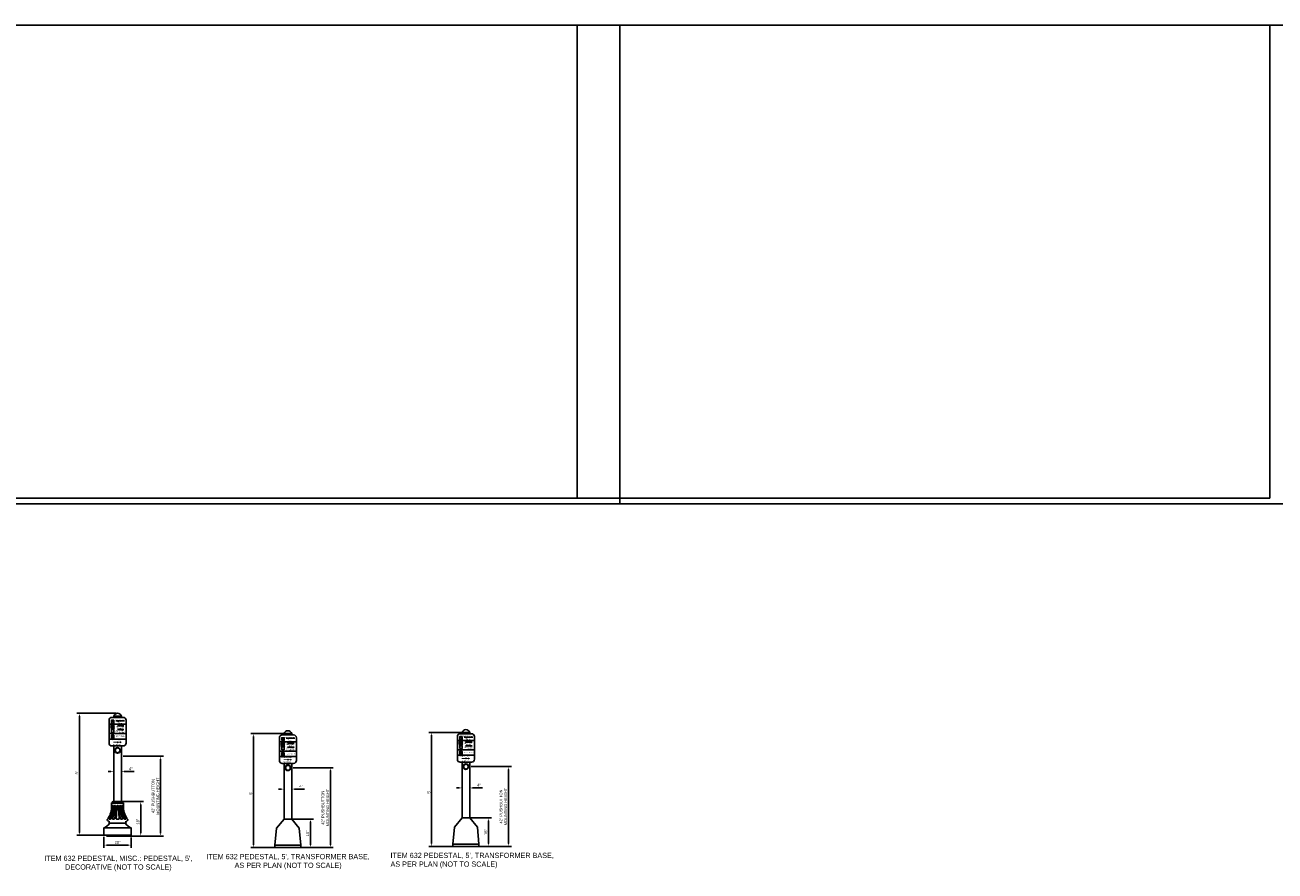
# Model space of a CAD drawing. Header units: feet. Extents: x 0 to 192, y -15 to 66.
# Tile 2 of 2: x 73 to 128, y -13 to 24. Entities that reach past the tile are written whole.
import ezdxf
from ezdxf.enums import TextEntityAlignment as Align

# ---------------------------------------------------------------- set-up
doc = ezdxf.new("R2010")
doc.units = ezdxf.units.FT
doc.header["$MEASUREMENT"] = 0
doc.layers.add('SC-Scratch9', color=7, linetype='Continuous', plot=False)
doc.layers.add('SC_Scratch8', color=7, linetype='Continuous', plot=False)
for name, color, linetype in [('SH_Data', 7, 'Continuous'), ('SHEET', 7, 'Continuous'), ('text', 9, 'Continuous')]:
    doc.layers.add(name, color=color, linetype=linetype)
doc.styles.add('OL100', font='ARIAL_0.TTF', dxfattribs={"height": 0.1})
doc.styles.get("Standard").update_dxf_attribs({"font": 'ARIAL_0.TTF'})
doc.styles.add('Style-ISO_FONTLEFT', font='ISO_FONTLEFT.shx')
doc.dimstyles.new('COEC', dxfattribs={"dimscale": 13.9, "dimtxt": 0.18, "dimasz": 0.18, "dimexe": 0.18, "dimexo": 0.0625, "dimgap": 0.09, "dimtad": 1, "dimzin": 0, "dimdsep": 46, "dimtxsty": 'Standard', "dimcen": 0.09, "dimclrd": 256, "dimclre": 256, "dimclrt": 256, "dimaunit": 1, "dimadec": 4, "dimazin": 0, "dimtfac": 1, "dimtofl": 0, "dimtmove": 0, "dimatfit": 3, "dimfxl": 1, "dimtolj": 1, "dimtzin": 0, "dimlwd": -1, "dimlwe": -1, "dimarcsym": 0})

# ---------------------------------------------------------------- blocks, each defined once
blk = doc.blocks.new('*D957')
at = {"layer": 'Defpoints', "color": 0, "transparency": 16777216}
for p in [(77.063, -5.814), (75.392, -11.167), (77.059, -11.167)]:
    blk.add_point(p, dxfattribs=at)
at = {"layer": 'SH_Data', "transparency": 16777216}
for p, q in [((77.001, -5.814), (75.267, -5.814)), ((75.392, -5.939), (75.392, -11.042)), ((76.997, -11.167), (75.267, -11.167))]:
    blk.add_line(p, q, dxfattribs=at)
for points in [[(75.371, -5.939), (75.413, -5.939), (75.392, -5.814)], [(75.371, -11.042), (75.413, -11.042), (75.392, -11.167)]]:
    blk.add_solid(points, dxfattribs=at)
at = {"layer": 'SH_Data', "transparency": 16777216, "insert": (75.27, -8.433), "char_height": 0.125, "attachment_point": 5, "rotation": 90}
blk.add_mtext("\\A1;{\\Ffont31|c0;5'}", dxfattribs=at)
blk = doc.blocks.new('*D958')
at = {"layer": 'Defpoints', "color": 0, "transparency": 16777216}
for p in [(77.251, -7.698), (77.657, -11.198), (78.951, -11.198)]:
    blk.add_point(p, dxfattribs=at)
at = {"layer": 'SH_Data', "transparency": 16777216}
for p, q in [((77.313, -7.698), (79.076, -7.698)), ((78.951, -7.823), (78.951, -11.073)), ((77.72, -11.198), (79.076, -11.198))]:
    blk.add_line(p, q, dxfattribs=at)
for points in [[(78.93, -7.823), (78.972, -7.823), (78.951, -7.698)], [(78.93, -11.073), (78.972, -11.073), (78.951, -11.198)]]:
    blk.add_solid(points, dxfattribs=at)
at = {"layer": 'SH_Data', "transparency": 16777216, "insert": (78.724, -9.448), "char_height": 0.125, "width": 2.07342, "attachment_point": 5, "rotation": 90}
blk.add_mtext('\\A1;{\\Ffont31|c0;42" PUSHBUTTON MOUNTING HEIGHT}', dxfattribs=at)
blk = doc.blocks.new('*D959')
at = {"layer": 'Defpoints', "color": 0, "transparency": 16777216}
for p in [(76.897, -8.585), (77.23, -8.376), (77.23, -8.585)]:
    blk.add_point(p, dxfattribs=at)
at = {"layer": 'SH_Data', "transparency": 16777216}
for p, q in [((76.772, -8.376), (76.647, -8.376)), ((76.897, -8.523), (76.897, -8.251)), ((77.23, -8.523), (77.23, -8.251)), ((77.355, -8.376), (77.79, -8.376))]:
    blk.add_line(p, q, dxfattribs=at)
for points in [[(76.772, -8.355), (76.772, -8.397), (76.897, -8.376)], [(77.355, -8.355), (77.355, -8.397), (77.23, -8.376)]]:
    blk.add_solid(points, dxfattribs=at)
at = {"layer": 'SH_Data', "transparency": 16777216, "insert": (77.635, -8.254), "char_height": 0.125, "attachment_point": 5}
blk.add_mtext('\\A1;{\\Ffont31|c0;4"}', dxfattribs=at)
blk = doc.blocks.new('*D960')
at = {"layer": 'Defpoints', "color": 0, "transparency": 16777216}
for p in [(76.917, -9.692), (76.511, -11.198), (78.076, -11.198)]:
    blk.add_point(p, dxfattribs=at)
at = {"layer": 'SH_Data', "transparency": 16777216}
for p, q in [((76.98, -9.692), (78.201, -9.692)), ((78.076, -9.817), (78.076, -11.073)), ((76.574, -11.198), (78.201, -11.198))]:
    blk.add_line(p, q, dxfattribs=at)
for points in [[(78.055, -9.817), (78.097, -9.817), (78.076, -9.692)], [(78.055, -11.073), (78.097, -11.073), (78.076, -11.198)]]:
    blk.add_solid(points, dxfattribs=at)
at = {"layer": 'SH_Data', "transparency": 16777216, "insert": (77.954, -10.569), "char_height": 0.125, "attachment_point": 5, "rotation": 90}
blk.add_mtext('\\A1;{\\Ffont31|c0;18"}', dxfattribs=at)
blk = doc.blocks.new('*D961')
at = {"layer": 'Defpoints', "color": 0, "transparency": 16777216}
for p in [(76.462, -11.167), (77.657, -11.198), (76.462, -11.599)]:
    blk.add_point(p, dxfattribs=at)
at = {"layer": 'SH_Data', "transparency": 16777216}
for p, q in [((76.462, -11.229), (76.462, -11.724)), ((77.657, -11.26), (77.657, -11.724)), ((77.532, -11.599), (76.587, -11.599))]:
    blk.add_line(p, q, dxfattribs=at)
for points in [[(76.587, -11.578), (76.587, -11.62), (76.462, -11.599)], [(77.532, -11.578), (77.532, -11.62), (77.657, -11.599)]]:
    blk.add_solid(points, dxfattribs=at)
at = {"layer": 'SH_Data', "transparency": 16777216, "insert": (77.061, -11.476), "char_height": 0.125, "attachment_point": 5}
blk.add_mtext('\\A1;{\\Ffont31|c0;20"}', dxfattribs=at)
blk = doc.blocks.new('*D962')
at = {"layer": 'Defpoints', "color": 0, "transparency": 16777216}
for p in [(84.699, -6.707), (83.028, -11.707), (85.105, -11.707)]:
    blk.add_point(p, dxfattribs=at)
at = {"layer": 'SHEET', "transparency": 16777216}
for p, q in [((84.636, -6.707), (82.903, -6.707)), ((83.028, -6.832), (83.028, -11.582)), ((85.043, -11.707), (82.903, -11.707))]:
    blk.add_line(p, q, dxfattribs=at)
for points in [[(83.007, -6.832), (83.049, -6.832), (83.028, -6.707)], [(83.007, -11.582), (83.049, -11.582), (83.028, -11.707)]]:
    blk.add_solid(points, dxfattribs=at)
at = {"layer": 'SHEET', "transparency": 16777216, "insert": (82.905, -9.327), "char_height": 0.125, "attachment_point": 5, "rotation": 90}
blk.add_mtext("\\A1;{\\Ffont31|c0;5'}", dxfattribs=at)
blk = doc.blocks.new('*D963')
at = {"layer": 'Defpoints', "color": 0, "transparency": 16777216}
for p in [(84.699, -8.207), (85.105, -11.707), (86.399, -11.707)]:
    blk.add_point(p, dxfattribs=at)
at = {"layer": 'SHEET', "transparency": 16777216}
for p, q in [((84.761, -8.207), (86.524, -8.207)), ((86.399, -8.332), (86.399, -11.582)), ((85.168, -11.707), (86.524, -11.707))]:
    blk.add_line(p, q, dxfattribs=at)
for points in [[(86.378, -8.332), (86.42, -8.332), (86.399, -8.207)], [(86.378, -11.582), (86.42, -11.582), (86.399, -11.707)]]:
    blk.add_solid(points, dxfattribs=at)
at = {"layer": 'SHEET', "transparency": 16777216, "insert": (86.172, -9.957), "char_height": 0.125, "width": 2.07342, "attachment_point": 5, "rotation": 90}
blk.add_mtext('\\A1;{\\Ffont31|c0;42" PUSHBUTTON MOUNTING HEIGHT}', dxfattribs=at)
blk = doc.blocks.new('*D964')
at = {"layer": 'Defpoints', "color": 0, "transparency": 16777216}
for p in [(84.699, -9.142), (84.365, -9.351), (84.699, -9.351)]:
    blk.add_point(p, dxfattribs=at)
at = {"layer": 'SHEET', "transparency": 16777216}
for p, q in [((84.24, -9.142), (84.115, -9.142)), ((84.365, -9.289), (84.365, -9.017)), ((84.699, -9.289), (84.699, -9.017)), ((84.824, -9.142), (85.259, -9.142))]:
    blk.add_line(p, q, dxfattribs=at)
for points in [[(84.24, -9.121), (84.24, -9.163), (84.365, -9.142)], [(84.824, -9.121), (84.824, -9.163), (84.699, -9.142)]]:
    blk.add_solid(points, dxfattribs=at)
at = {"layer": 'SHEET', "transparency": 16777216, "insert": (85.104, -9.019), "char_height": 0.125, "attachment_point": 5}
blk.add_mtext('\\A1;{\\Ffont31|c0;4"}', dxfattribs=at)
blk = doc.blocks.new('*D965')
at = {"layer": 'Defpoints', "color": 0, "transparency": 16777216}
for p in [(84.365, -10.457), (83.959, -11.707), (85.524, -11.707)]:
    blk.add_point(p, dxfattribs=at)
at = {"layer": 'SHEET', "transparency": 16777216}
for p, q in [((84.428, -10.457), (85.649, -10.457)), ((85.524, -10.582), (85.524, -11.582)), ((84.022, -11.707), (85.649, -11.707))]:
    blk.add_line(p, q, dxfattribs=at)
for points in [[(85.503, -10.582), (85.545, -10.582), (85.524, -10.457)], [(85.503, -11.582), (85.545, -11.582), (85.524, -11.707)]]:
    blk.add_solid(points, dxfattribs=at)
at = {"layer": 'SHEET', "transparency": 16777216, "insert": (85.401, -11.079), "char_height": 0.125, "attachment_point": 5, "rotation": 90}
blk.add_mtext('\\A1;{\\Ffont31|c0;15"}', dxfattribs=at)
blk = doc.blocks.new('*D969')
at = {"layer": 'Defpoints', "color": 0, "transparency": 16777216}
for p in [(92.508, -6.656), (90.837, -11.656), (92.915, -11.656)]:
    blk.add_point(p, dxfattribs=at)
at = {"layer": 'SH_Data', "transparency": 16777216}
for p, q in [((92.446, -6.656), (90.712, -6.656)), ((90.837, -6.781), (90.837, -11.531)), ((92.852, -11.656), (90.712, -11.656))]:
    blk.add_line(p, q, dxfattribs=at)
for points in [[(90.817, -6.781), (90.858, -6.781), (90.837, -6.656)], [(90.817, -11.531), (90.858, -11.531), (90.837, -11.656)]]:
    blk.add_solid(points, dxfattribs=at)
at = {"layer": 'SH_Data', "transparency": 16777216, "insert": (90.715, -9.275), "char_height": 0.125, "attachment_point": 5, "rotation": 90}
blk.add_mtext("\\A1;{\\Ffont31|c0;5'}", dxfattribs=at)
blk = doc.blocks.new('*D970')
at = {"layer": 'Defpoints', "color": 0, "transparency": 16777216}
for p in [(92.508, -8.156), (92.915, -11.656), (94.209, -11.656)]:
    blk.add_point(p, dxfattribs=at)
at = {"layer": 'SH_Data', "transparency": 16777216}
for p, q in [((92.571, -8.156), (94.334, -8.156)), ((94.209, -8.281), (94.209, -11.531)), ((92.977, -11.656), (94.334, -11.656))]:
    blk.add_line(p, q, dxfattribs=at)
for points in [[(94.188, -8.281), (94.23, -8.281), (94.209, -8.156)], [(94.188, -11.531), (94.23, -11.531), (94.209, -11.656)]]:
    blk.add_solid(points, dxfattribs=at)
at = {"layer": 'SH_Data', "transparency": 16777216, "insert": (93.982, -9.906), "char_height": 0.125, "width": 2.07342, "attachment_point": 5, "rotation": 90}
blk.add_mtext('\\A1;{\\Ffont31|c0;42" PUSHBUTTON MOUNTING HEIGHT}', dxfattribs=at)
blk = doc.blocks.new('*D971')
at = {"layer": 'Defpoints', "color": 0, "transparency": 16777216}
for p in [(92.175, -9.299), (92.508, -9.09), (92.508, -9.299)]:
    blk.add_point(p, dxfattribs=at)
at = {"layer": 'SH_Data', "transparency": 16777216}
for p, q in [((92.05, -9.09), (91.925, -9.09)), ((92.175, -9.237), (92.175, -8.965)), ((92.508, -9.237), (92.508, -8.965)), ((92.633, -9.09), (93.069, -9.09))]:
    blk.add_line(p, q, dxfattribs=at)
for points in [[(92.05, -9.069), (92.05, -9.111), (92.175, -9.09)], [(92.633, -9.069), (92.633, -9.111), (92.508, -9.09)]]:
    blk.add_solid(points, dxfattribs=at)
at = {"layer": 'SH_Data', "transparency": 16777216, "insert": (92.914, -8.968), "char_height": 0.125, "attachment_point": 5}
blk.add_mtext('\\A1;{\\Ffont31|c0;4"}', dxfattribs=at)
blk = doc.blocks.new('*D972')
at = {"layer": 'Defpoints', "color": 0, "transparency": 16777216}
for p in [(92.175, -10.406), (91.769, -11.656), (93.334, -11.656)]:
    blk.add_point(p, dxfattribs=at)
at = {"layer": 'SH_Data', "transparency": 16777216}
for p, q in [((92.238, -10.406), (93.459, -10.406)), ((93.334, -10.531), (93.334, -11.531)), ((91.831, -11.656), (93.459, -11.656))]:
    blk.add_line(p, q, dxfattribs=at)
for points in [[(93.313, -10.531), (93.354, -10.531), (93.334, -10.406)], [(93.313, -11.531), (93.354, -11.531), (93.334, -11.656)]]:
    blk.add_solid(points, dxfattribs=at)
at = {"layer": 'SH_Data', "transparency": 16777216, "insert": (93.211, -11.027), "char_height": 0.125, "attachment_point": 5, "rotation": 90}
blk.add_mtext('\\A1;{\\Ffont31|c0;15"}', dxfattribs=at)

msp = doc.modelspace()

# ---------------------------------------------------------------- hatches: boundary and pattern name
at = {"layer": 'SH_Data'}
h = msp.add_hatch(color=256, dxfattribs=at)
edge = h.paths.add_edge_path()
edge.add_spline(control_points=[(76.849, -6.146), (76.849, -6.146), (76.847, -6.146), (76.845, -6.146), (76.843, -6.146), (76.842, -6.146), (76.838, -6.148), (76.825, -6.154), (76.817, -6.157)], knot_values=[0, 0, 0, 0, 0.002306, 0.161022, 0.181588, 0.199302, 0.210765, 1, 1, 1, 1], degree=3, periodic=0)
edge.add_line((76.817, -6.157), (76.815, -6.184))
edge.add_line((76.815, -6.184), (76.821, -6.183))
edge.add_line((76.821, -6.183), (76.824, -6.161))
edge.add_line((76.824, -6.161), (76.83, -6.161))
edge.add_line((76.83, -6.161), (76.827, -6.173))
edge.add_line((76.827, -6.173), (76.83, -6.161))
edge.add_spline(control_points=[(76.83, -6.161), (76.829, -6.165), (76.828, -6.169), (76.826, -6.175), (76.825, -6.179), (76.825, -6.184), (76.826, -6.186), (76.827, -6.187)], knot_values=[0, 0, 0, 0, 0.482725, 0.514439, 0.744863, 0.89262, 1, 1, 1, 1], degree=3, periodic=0)
edge.add_line((76.827, -6.187), (76.827, -6.188))
edge.add_line((76.827, -6.188), (76.812, -6.235))
edge.add_line((76.812, -6.235), (76.819, -6.241))
edge.add_line((76.819, -6.241), (76.837, -6.2))
edge.add_line((76.837, -6.2), (76.844, -6.209))
edge.add_line((76.844, -6.209), (76.853, -6.24))
edge.add_line((76.853, -6.24), (76.862, -6.236))
edge.add_line((76.862, -6.236), (76.855, -6.202))
edge.add_line((76.855, -6.202), (76.849, -6.191))
edge.add_line((76.849, -6.191), (76.845, -6.182))
edge.add_line((76.845, -6.182), (76.851, -6.17))
edge.add_line((76.851, -6.17), (76.855, -6.177))
edge.add_line((76.855, -6.177), (76.872, -6.186))
edge.add_line((76.872, -6.186), (76.876, -6.181))
edge.add_line((76.876, -6.181), (76.858, -6.167))
edge.add_spline(control_points=[(76.858, -6.167), (76.858, -6.162), (76.855, -6.156), (76.853, -6.15), (76.85, -6.147), (76.849, -6.146)], knot_values=[0, 0, 0, 0, 0.421928, 0.804728, 1, 1, 1, 1], degree=3, periodic=0)
for points in [[(76.855, -6.463), (76.818, -6.463), (76.818, -6.463, 0.172931), (76.82, -6.458), (76.82, -6.458), (76.82, -6.44, 0.189762), (76.816, -6.432, -0.265559), (76.813, -6.425), (76.813, -6.425), (76.814, -6.37), (76.814, -6.37, -0.736433), (76.821, -6.37), (76.821, -6.37), (76.822, -6.399), (76.825, -6.399), (76.826, -6.361), (76.826, -6.36, -0.873521), (76.833, -6.36), (76.833, -6.361), (76.833, -6.399), (76.836, -6.399), (76.837, -6.355), (76.837, -6.355, -0.780961), (76.845, -6.355), (76.845, -6.355), (76.846, -6.399), (76.848, -6.399), (76.849, -6.361), (76.849, -6.361, -0.910384), (76.856, -6.36), (76.856, -6.36), (76.858, -6.412), (76.858, -6.412, 0.649658), (76.862, -6.412), (76.863, -6.412), (76.871, -6.398), (76.871, -6.398, -0.281507), (76.88, -6.394, -0.062843), (76.884, -6.394), (76.884, -6.394), (76.877, -6.409), (76.871, -6.419), (76.871, -6.419, -0.10372), (76.862, -6.43, 0.200734), (76.852, -6.442), (76.852, -6.441), (76.852, -6.457), (76.852, -6.457, 0.195021), (76.855, -6.463)], [(76.855, -6.894), (76.818, -6.894), (76.818, -6.894, 0.172931), (76.82, -6.89), (76.82, -6.89), (76.82, -6.871, 0.189762), (76.816, -6.863, -0.265559), (76.813, -6.856), (76.813, -6.856), (76.814, -6.801), (76.814, -6.801, -0.736433), (76.821, -6.801), (76.821, -6.801), (76.822, -6.83), (76.825, -6.83), (76.826, -6.792), (76.826, -6.792, -0.873521), (76.833, -6.792), (76.833, -6.792), (76.833, -6.83), (76.836, -6.83), (76.837, -6.786), (76.837, -6.786, -0.780961), (76.845, -6.786), (76.845, -6.786), (76.846, -6.83), (76.848, -6.83), (76.849, -6.792), (76.849, -6.792, -0.910384), (76.856, -6.791), (76.856, -6.791), (76.858, -6.843), (76.858, -6.843, 0.649658), (76.862, -6.843), (76.863, -6.843), (76.871, -6.829), (76.871, -6.829, -0.281507), (76.88, -6.825, -0.062843), (76.884, -6.825), (76.884, -6.826), (76.877, -6.84), (76.871, -6.85), (76.871, -6.85, -0.10372), (76.862, -6.861, 0.200734), (76.852, -6.873), (76.852, -6.873), (76.852, -6.889), (76.852, -6.888, 0.195021), (76.855, -6.894)], [(92.133, -7.177), (92.097, -7.177), (92.096, -7.177, 0.172931), (92.099, -7.172), (92.099, -7.173), (92.099, -7.154, 0.189762), (92.095, -7.146, -0.265559), (92.091, -7.139), (92.091, -7.139), (92.092, -7.084), (92.092, -7.084, -0.736433), (92.099, -7.084), (92.099, -7.084), (92.101, -7.113), (92.103, -7.113), (92.104, -7.075), (92.104, -7.075, -0.873521), (92.112, -7.074), (92.112, -7.075), (92.112, -7.113), (92.114, -7.113), (92.116, -7.069), (92.116, -7.069, -0.780961), (92.124, -7.069), (92.124, -7.069), (92.124, -7.113), (92.127, -7.113), (92.127, -7.075), (92.127, -7.075, -0.910384), (92.135, -7.074), (92.134, -7.074), (92.136, -7.126), (92.136, -7.126, 0.649658), (92.141, -7.126), (92.141, -7.126), (92.15, -7.112), (92.15, -7.112, -0.281507), (92.158, -7.108, -0.062843), (92.163, -7.108), (92.163, -7.108), (92.155, -7.123), (92.15, -7.133), (92.15, -7.133, -0.10372), (92.141, -7.144, 0.200734), (92.131, -7.156), (92.131, -7.156), (92.131, -7.171), (92.131, -7.171, 0.195021), (92.133, -7.177)], [(92.133, -7.608), (92.097, -7.608), (92.096, -7.608, 0.172931), (92.099, -7.604), (92.099, -7.604), (92.099, -7.585, 0.189762), (92.095, -7.578, -0.265559), (92.091, -7.57), (92.091, -7.57), (92.092, -7.515), (92.092, -7.515, -0.736433), (92.099, -7.515), (92.099, -7.515), (92.101, -7.544), (92.103, -7.544), (92.104, -7.506), (92.104, -7.506, -0.873521), (92.112, -7.506), (92.112, -7.506), (92.112, -7.544), (92.114, -7.544), (92.116, -7.5), (92.116, -7.5, -0.780961), (92.124, -7.5), (92.124, -7.5), (92.124, -7.544), (92.127, -7.544), (92.127, -7.506), (92.127, -7.506, -0.910384), (92.135, -7.505), (92.134, -7.506), (92.136, -7.557), (92.136, -7.557, 0.649658), (92.141, -7.557), (92.141, -7.557), (92.15, -7.543), (92.15, -7.543, -0.281507), (92.158, -7.539, -0.062843), (92.163, -7.539), (92.163, -7.54), (92.155, -7.554), (92.15, -7.564), (92.15, -7.564, -0.10372), (92.141, -7.575, 0.200734), (92.131, -7.587), (92.131, -7.587), (92.131, -7.603), (92.131, -7.602, 0.195021), (92.133, -7.608)]]:
    msp.add_hatch(color=256, dxfattribs=at).paths.add_polyline_path(points, is_closed=False)
h = msp.add_hatch(color=256, dxfattribs=at)
edge = h.paths.add_edge_path()
edge.add_arc((76.853, -6.137), 0.00775, 0, 360)
for points in [[(77.174, -7.067), (76.882, -7.067), (76.882, -7.102), (77.174, -7.102), (77.175, -7.102), (77.168, -7.123, 0.718024), (77.178, -7.131), (77.245, -7.084), (77.178, -7.038, 0.718024), (77.168, -7.046), (77.175, -7.067)], [(92.453, -7.781), (92.16, -7.781), (92.16, -7.816), (92.453, -7.816), (92.453, -7.816), (92.446, -7.837, 0.718024), (92.457, -7.845), (92.523, -7.798), (92.457, -7.752, 0.718024), (92.446, -7.76), (92.453, -7.781)]]:
    msp.add_hatch(color=256, dxfattribs=at).paths.add_polyline_path(points)
h = msp.add_hatch(color=256, dxfattribs=at)
edge = h.paths.add_edge_path()
edge.add_spline(control_points=[(92.128, -6.86), (92.127, -6.86), (92.126, -6.86), (92.123, -6.86), (92.122, -6.86), (92.12, -6.86), (92.116, -6.862), (92.103, -6.868), (92.095, -6.871)], knot_values=[0, 0, 0, 0, 0.002306, 0.161022, 0.181588, 0.199302, 0.210765, 1, 1, 1, 1], degree=3, periodic=0)
edge.add_line((92.095, -6.871), (92.093, -6.898))
edge.add_line((92.093, -6.898), (92.099, -6.897))
edge.add_line((92.099, -6.897), (92.102, -6.875))
edge.add_line((92.102, -6.875), (92.109, -6.875))
edge.add_line((92.109, -6.875), (92.105, -6.887))
edge.add_line((92.105, -6.887), (92.109, -6.875))
edge.add_spline(control_points=[(92.109, -6.875), (92.107, -6.879), (92.106, -6.883), (92.105, -6.889), (92.104, -6.894), (92.103, -6.898), (92.104, -6.9), (92.105, -6.901)], knot_values=[0, 0, 0, 0, 0.482725, 0.514439, 0.744863, 0.89262, 1, 1, 1, 1], degree=3, periodic=0)
edge.add_line((92.105, -6.901), (92.106, -6.902))
edge.add_line((92.106, -6.902), (92.09, -6.949))
edge.add_line((92.09, -6.949), (92.098, -6.955))
edge.add_line((92.098, -6.955), (92.116, -6.915))
edge.add_line((92.116, -6.915), (92.122, -6.923))
edge.add_line((92.122, -6.923), (92.131, -6.954))
edge.add_line((92.131, -6.954), (92.141, -6.95))
edge.add_line((92.141, -6.95), (92.133, -6.916))
edge.add_line((92.133, -6.916), (92.128, -6.905))
edge.add_line((92.128, -6.905), (92.124, -6.896))
edge.add_line((92.124, -6.896), (92.129, -6.884))
edge.add_line((92.129, -6.884), (92.133, -6.892))
edge.add_line((92.133, -6.892), (92.151, -6.9))
edge.add_line((92.151, -6.9), (92.155, -6.895))
edge.add_line((92.155, -6.895), (92.137, -6.881))
edge.add_spline(control_points=[(92.137, -6.881), (92.136, -6.876), (92.134, -6.87), (92.132, -6.864), (92.129, -6.861), (92.128, -6.86)], knot_values=[0, 0, 0, 0, 0.421928, 0.804728, 1, 1, 1, 1], degree=3, periodic=0)
h = msp.add_hatch(color=256, dxfattribs=at)
edge = h.paths.add_edge_path()
edge.add_arc((92.131, -6.851), 0.00775, 0, 360)
at = {"layer": 'SHEET'}
h = msp.add_hatch(color=256, dxfattribs=at)
edge = h.paths.add_edge_path()
edge.add_spline(control_points=[(84.318, -6.912), (84.318, -6.912), (84.316, -6.911), (84.314, -6.911), (84.312, -6.911), (84.311, -6.912), (84.306, -6.914), (84.294, -6.92), (84.286, -6.923)], knot_values=[0, 0, 0, 0, 0.002306, 0.161022, 0.181588, 0.199302, 0.210765, 1, 1, 1, 1], degree=3, periodic=0)
edge.add_line((84.286, -6.923), (84.284, -6.949))
edge.add_line((84.284, -6.949), (84.29, -6.949))
edge.add_line((84.29, -6.949), (84.293, -6.927))
edge.add_line((84.293, -6.927), (84.299, -6.926))
edge.add_line((84.299, -6.926), (84.295, -6.939))
edge.add_line((84.295, -6.939), (84.299, -6.926))
edge.add_spline(control_points=[(84.299, -6.926), (84.298, -6.931), (84.296, -6.935), (84.295, -6.941), (84.294, -6.945), (84.293, -6.949), (84.295, -6.952), (84.295, -6.953)], knot_values=[0, 0, 0, 0, 0.482725, 0.514439, 0.744863, 0.89262, 1, 1, 1, 1], degree=3, periodic=0)
edge.add_line((84.295, -6.953), (84.296, -6.954))
edge.add_line((84.296, -6.954), (84.281, -7.001))
edge.add_line((84.281, -7.001), (84.288, -7.007))
edge.add_line((84.288, -7.007), (84.306, -6.966))
edge.add_line((84.306, -6.966), (84.313, -6.974))
edge.add_line((84.313, -6.974), (84.322, -7.006))
edge.add_line((84.322, -7.006), (84.331, -7.001))
edge.add_line((84.331, -7.001), (84.323, -6.968))
edge.add_line((84.323, -6.968), (84.318, -6.956))
edge.add_line((84.318, -6.956), (84.314, -6.948))
edge.add_line((84.314, -6.948), (84.32, -6.936))
edge.add_line((84.32, -6.936), (84.324, -6.943))
edge.add_line((84.324, -6.943), (84.341, -6.952))
edge.add_line((84.341, -6.952), (84.345, -6.946))
edge.add_line((84.345, -6.946), (84.327, -6.933))
edge.add_spline(control_points=[(84.327, -6.933), (84.327, -6.927), (84.324, -6.922), (84.322, -6.916), (84.319, -6.913), (84.318, -6.912)], knot_values=[0, 0, 0, 0, 0.421928, 0.804728, 1, 1, 1, 1], degree=3, periodic=0)
for points in [[(84.324, -7.229), (84.287, -7.229), (84.287, -7.229, 0.172931), (84.289, -7.224), (84.289, -7.224), (84.289, -7.206, 0.189762), (84.285, -7.198, -0.265559), (84.281, -7.19), (84.282, -7.19), (84.283, -7.136), (84.283, -7.136, -0.736433), (84.29, -7.136), (84.29, -7.136), (84.291, -7.165), (84.294, -7.165), (84.295, -7.126), (84.295, -7.126, -0.873521), (84.302, -7.126), (84.302, -7.126), (84.302, -7.165), (84.305, -7.165), (84.306, -7.121), (84.306, -7.121, -0.780961), (84.314, -7.121), (84.314, -7.121), (84.314, -7.165), (84.317, -7.165), (84.318, -7.126), (84.318, -7.126, -0.910384), (84.325, -7.126), (84.325, -7.126), (84.327, -7.177), (84.327, -7.177, 0.649658), (84.331, -7.177), (84.331, -7.178), (84.34, -7.164), (84.34, -7.164, -0.281507), (84.348, -7.159, -0.062843), (84.353, -7.16), (84.353, -7.16), (84.346, -7.175), (84.34, -7.185), (84.34, -7.185, -0.10372), (84.331, -7.196, 0.200734), (84.321, -7.207), (84.321, -7.207), (84.321, -7.223), (84.321, -7.223, 0.195021), (84.324, -7.229)], [(84.324, -7.66), (84.287, -7.66), (84.287, -7.66, 0.172931), (84.289, -7.655), (84.289, -7.655), (84.289, -7.637, 0.189762), (84.285, -7.629, -0.265559), (84.281, -7.621), (84.282, -7.622), (84.283, -7.567), (84.283, -7.567, -0.736433), (84.29, -7.567), (84.29, -7.567), (84.291, -7.596), (84.294, -7.596), (84.295, -7.557), (84.295, -7.557, -0.873521), (84.302, -7.557), (84.302, -7.557), (84.302, -7.596), (84.305, -7.596), (84.306, -7.552), (84.306, -7.552, -0.780961), (84.314, -7.552), (84.314, -7.552), (84.314, -7.596), (84.317, -7.596), (84.318, -7.557), (84.318, -7.557, -0.910384), (84.325, -7.557), (84.325, -7.557), (84.327, -7.609), (84.327, -7.608, 0.649658), (84.331, -7.609), (84.331, -7.609), (84.34, -7.595), (84.34, -7.595, -0.281507), (84.348, -7.591, -0.062843), (84.353, -7.591), (84.353, -7.591), (84.346, -7.606), (84.34, -7.616), (84.34, -7.616, -0.10372), (84.331, -7.627, 0.200734), (84.321, -7.638), (84.321, -7.638), (84.321, -7.654), (84.321, -7.654, 0.195021), (84.324, -7.66)]]:
    msp.add_hatch(color=256, dxfattribs=at).paths.add_polyline_path(points, is_closed=False)
h = msp.add_hatch(color=256, dxfattribs=at)
edge = h.paths.add_edge_path()
edge.add_arc((84.322, -6.903), 0.00775, 0, 360)
msp.add_hatch(color=256, dxfattribs=at).paths.add_polyline_path([(84.643, -7.833), (84.351, -7.833), (84.351, -7.868), (84.643, -7.868), (84.644, -7.868), (84.637, -7.889, 0.718024), (84.647, -7.897), (84.714, -7.85), (84.647, -7.804, 0.718024), (84.637, -7.811), (84.644, -7.833)])

# ---------------------------------------------------------------- linework, layer by layer
at = {"layer": 'SC-Scratch9', "color": 1, "flags": 128}
msp.add_lwpolyline([(66.848, 3.624), (66.848, 24.374), (97.223, 24.374), (97.223, 3.624)], close=True, dxfattribs=at)
at = {"layer": 'SC-Scratch9', "color": 3, "flags": 128}
msp.add_lwpolyline([(97.223, 3.624), (97.223, 24.374), (127.598, 24.374), (127.598, 3.624)], close=True, dxfattribs=at)
at = {"layer": 'SC_Scratch8', "color": 1, "flags": 128}
msp.add_lwpolyline([(68.098, 24.374), (68.098, 3.374), (99.098, 3.374), (99.098, 24.374)], close=True, dxfattribs=at)
at = {"layer": 'SC_Scratch8', "color": 3, "flags": 128}
msp.add_lwpolyline([(99.098, 24.374), (99.098, 3.374), (130.098, 3.374), (130.098, 24.374)], close=True, dxfattribs=at)
at = {"layer": 'SH_Data'}
for p, q in [((76.689, -6.299), (77.438, -6.299)), ((76.784, -6.38), (76.755, -6.366)), ((76.784, -6.408), (76.755, -6.408)), ((76.784, -6.437), (76.755, -6.452)), ((76.764, -6.312), (76.786, -6.338)), ((76.784, -6.48), (76.764, -6.504)), ((76.804, -6.309), (76.816, -6.338)), ((76.827, -6.187), (76.827, -6.188)), ((76.844, -6.338), (76.844, -6.309)), ((76.871, -6.338), (76.882, -6.309)), ((76.923, -6.312), (76.901, -6.338)), ((76.903, -6.381), (76.932, -6.367)), ((76.932, -6.408), (76.903, -6.408)), ((76.903, -6.436), (76.932, -6.45)), ((76.903, -6.48), (76.923, -6.504)), ((76.987, -6.149), (77.363, -6.149)), ((77.051, -6.37), (77.332, -6.37)), ((77.051, -6.533), (77.332, -6.533)), ((76.689, -6.705), (77.438, -6.705)), ((76.689, -6.944), (77.438, -6.944)), ((91.967, -7.013), (92.716, -7.013)), ((92.063, -7.094), (92.033, -7.081)), ((92.063, -7.122), (92.033, -7.122)), ((92.043, -7.026), (92.064, -7.052)), ((92.082, -7.023), (92.094, -7.052)), ((92.105, -6.901), (92.106, -6.902)), ((92.122, -7.052), (92.122, -7.023)), ((92.149, -7.052), (92.16, -7.023)), ((92.201, -7.026), (92.18, -7.052)), ((92.181, -7.095), (92.211, -7.081)), ((92.211, -7.122), (92.181, -7.122)), ((92.266, -6.863), (92.641, -6.863)), ((92.33, -7.085), (92.61, -7.085)), ((91.967, -7.419), (92.716, -7.419)), ((91.967, -7.658), (92.716, -7.658)), ((92.063, -7.151), (92.033, -7.166)), ((92.063, -7.194), (92.043, -7.218)), ((92.181, -7.15), (92.211, -7.164)), ((92.181, -7.194), (92.201, -7.218)), ((92.33, -7.247), (92.61, -7.247))]:
    msp.add_line(p, q, dxfattribs=at)
at = {"layer": 'SH_Data', "flags": 128}
for points in [[(76.814, -5.997), (77.313, -5.997, -0.414214), (77.438, -6.122), (77.438, -7.121, -0.414214), (77.313, -7.246), (76.814, -7.246, -0.414214), (76.689, -7.121), (76.689, -6.122, -0.414214), (76.814, -5.997)], [(92.092, -6.711), (92.591, -6.711, -0.414214), (92.716, -6.836), (92.716, -7.835, -0.414214), (92.591, -7.96), (92.092, -7.96, -0.414214), (91.967, -7.835), (91.967, -6.836, -0.414214), (92.092, -6.711)]]:
    msp.add_lwpolyline(points, format="xyb", close=True, dxfattribs=at)
for points in [[(76.897, -5.942, -0.765999), (77.23, -5.942)], [(92.175, -6.656, -0.765999), (92.508, -6.656)]]:
    msp.add_lwpolyline(points, format="xyb", dxfattribs=at)
for points in [[(76.897, -5.942), (76.897, -5.997)], [(76.897, -5.942), (77.23, -5.942)], [(77.23, -5.942), (77.23, -5.997)], [(92.175, -6.656), (92.175, -6.711)], [(92.175, -6.656), (92.508, -6.656)], [(92.508, -6.656), (92.508, -6.711)], [(76.897, -7.246), (76.897, -9.692)], [(77.23, -7.246), (77.23, -9.692)], [(92.175, -7.96), (92.175, -10.406)], [(92.508, -7.96), (92.508, -10.406)], [(92.915, -11.656), (92.915, -11.556), (92.842, -10.806), (92.508, -10.406), (92.175, -10.406), (91.842, -10.806), (91.769, -11.556), (91.769, -11.656), (92.915, -11.656)], [(91.769, -11.556), (92.915, -11.556)]]:
    msp.add_lwpolyline(points, dxfattribs=at)
for points in [[(76.792, -6.247), (76.895, -6.247), (76.895, -6.122), (76.792, -6.122), (76.792, -6.247)], [(76.792, -6.471), (76.895, -6.471), (76.895, -6.346), (76.792, -6.346), (76.792, -6.471)], [(76.792, -6.651), (76.895, -6.651), (76.895, -6.526), (76.792, -6.526), (76.792, -6.651)], [(76.792, -6.902), (76.895, -6.902), (76.895, -6.777), (76.792, -6.777), (76.792, -6.902)], [(92.07, -6.961), (92.174, -6.961), (92.174, -6.836), (92.07, -6.836), (92.07, -6.961)], [(92.07, -7.185), (92.174, -7.185), (92.174, -7.06), (92.07, -7.06), (92.07, -7.185)], [(92.07, -7.365), (92.174, -7.365), (92.174, -7.241), (92.07, -7.241), (92.07, -7.365)], [(92.07, -7.616), (92.174, -7.616), (92.174, -7.491), (92.07, -7.491), (92.07, -7.616)]]:
    msp.add_lwpolyline(points, close=True, dxfattribs=at)
at = {"layer": 'SH_Data'}
msp.add_lwpolyline([(76.462, -11.167), (76.465, -10.843, 0.177102), (76.706, -10.633, -0.508651), (76.706, -10.571, -0.251433), (76.601, -10.48, 0.175717), (76.794, -9.955), (76.791, -9.754, 0.263565), (76.851, -9.692), (77.268, -9.692, 0.263565), (77.327, -9.754), (77.324, -9.955, 0.175717), (77.517, -10.48, -0.251433), (77.412, -10.571, -0.508651), (77.412, -10.633, 0.177102), (77.653, -10.843), (77.656, -11.167)], format="xyb", close=True, dxfattribs=at)
for points in [[(76.791, -9.754), (77.327, -9.754)], [(76.465, -10.843), (77.653, -10.843)], [(76.706, -10.633), (77.412, -10.633)]]:
    msp.add_lwpolyline(points, dxfattribs=at)
for centre, radius in [((77.063, -7.442), 0.125), ((77.063, -7.442), 0.105), ((92.342, -8.156), 0.125), ((92.342, -8.156), 0.105)]:
    msp.add_circle(centre, radius, dxfattribs=at)
for points in [[(76.702, -10.442), (76.695, -10.453), (76.705, -10.458), (76.738, -10.456), (76.784, -10.424), (76.827, -10.327), (76.858, -10.21), (76.881, -10.017), (76.882, -9.877), (76.869, -9.855), (76.852, -9.855), (76.84, -9.881), (76.838, -9.941), (76.837, -10.011), (76.788, -10.286), (76.738, -10.396), (76.702, -10.442)], [(76.912, -9.89), (76.924, -9.864), (76.942, -9.855), (76.965, -9.863), (76.975, -9.889), (76.975, -9.902), (76.974, -9.958), (76.971, -10.105), (76.961, -10.286), (76.94, -10.428), (76.938, -10.435), (76.913, -10.457), (76.895, -10.458), (76.85, -10.457), (76.844, -10.456), (76.84, -10.452), (76.836, -10.447), (76.838, -10.434), (76.867, -10.342), (76.904, -10.132), (76.906, -9.981), (76.912, -9.89)], [(77.025, -9.911), (77.025, -9.892), (77.03, -9.878), (77.039, -9.866), (77.055, -9.856), (77.078, -9.856), (77.093, -9.865), (77.107, -9.886), (77.107, -9.899), (77.107, -9.983), (77.11, -10.112), (77.134, -10.412), (77.136, -10.432), (77.133, -10.446), (77.105, -10.458), (77.064, -10.458), (77.023, -10.458), (77.01, -10.455), (77.001, -10.447), (76.997, -10.44), (76.997, -10.435), (76.999, -10.395), (77.008, -10.31), (77.021, -10.147), (77.025, -9.911)], [(77.207, -9.89), (77.195, -9.864), (77.176, -9.855), (77.154, -9.863), (77.143, -9.889), (77.143, -9.902), (77.144, -9.958), (77.147, -10.105), (77.158, -10.286), (77.179, -10.428), (77.18, -10.435), (77.205, -10.457), (77.223, -10.458), (77.268, -10.457), (77.274, -10.456), (77.279, -10.452), (77.282, -10.447), (77.28, -10.434), (77.251, -10.342), (77.214, -10.132), (77.213, -9.962), (77.207, -9.89)], [(77.416, -10.442), (77.423, -10.453), (77.414, -10.458), (77.38, -10.456), (77.334, -10.424), (77.291, -10.327), (77.26, -10.21), (77.237, -10.017), (77.236, -9.877), (77.249, -9.855), (77.266, -9.855), (77.278, -9.881), (77.28, -9.941), (77.281, -10.011), (77.331, -10.286), (77.38, -10.396), (77.416, -10.442)]]:
    msp.add_spline(points, degree=3, dxfattribs=at)
for p in [(76.858, -6.167), (77.063, -7.084), (92.137, -6.881), (92.342, -7.798)]:
    msp.add_point(p, dxfattribs=at)
at = {"layer": 'SHEET'}
for p, q in [((84.158, -7.065), (84.907, -7.065)), ((84.233, -7.078), (84.255, -7.104)), ((84.273, -7.074), (84.284, -7.104)), ((84.295, -6.953), (84.296, -6.954)), ((84.312, -7.104), (84.312, -7.074)), ((84.339, -7.104), (84.351, -7.074)), ((84.392, -7.078), (84.37, -7.104)), ((84.456, -6.914), (84.832, -6.914)), ((84.158, -7.47), (84.907, -7.47)), ((84.253, -7.146), (84.224, -7.132)), ((84.253, -7.174), (84.224, -7.174)), ((84.253, -7.203), (84.224, -7.218)), ((84.253, -7.245), (84.233, -7.27)), ((84.371, -7.147), (84.401, -7.133)), ((84.401, -7.174), (84.371, -7.174)), ((84.371, -7.202), (84.401, -7.216)), ((84.371, -7.245), (84.392, -7.27)), ((84.52, -7.136), (84.801, -7.136)), ((84.52, -7.299), (84.801, -7.299)), ((84.158, -7.71), (84.907, -7.71))]:
    msp.add_line(p, q, dxfattribs=at)
at = {"layer": 'SHEET', "flags": 128}
msp.add_lwpolyline([(84.282, -6.763), (84.782, -6.763, -0.414214), (84.907, -6.888), (84.907, -7.887, -0.414214), (84.782, -8.011), (84.282, -8.011, -0.414214), (84.158, -7.887), (84.158, -6.888, -0.414214), (84.282, -6.763)], format="xyb", close=True, dxfattribs=at)
for points in [[(84.261, -7.013), (84.364, -7.013), (84.364, -6.888), (84.261, -6.888), (84.261, -7.013)], [(84.261, -7.236), (84.364, -7.236), (84.364, -7.111), (84.261, -7.111), (84.261, -7.236)], [(84.261, -7.417), (84.364, -7.417), (84.364, -7.292), (84.261, -7.292), (84.261, -7.417)], [(84.261, -7.667), (84.364, -7.667), (84.364, -7.543), (84.261, -7.543), (84.261, -7.667)]]:
    msp.add_lwpolyline(points, close=True, dxfattribs=at)
msp.add_lwpolyline([(84.365, -6.707, -0.765999), (84.699, -6.707)], format="xyb", dxfattribs=at)
for points in [[(84.365, -6.707), (84.365, -6.763)], [(84.365, -6.707), (84.699, -6.707)], [(84.699, -6.707), (84.699, -6.763)], [(84.365, -8.011), (84.365, -10.457)], [(84.699, -8.011), (84.699, -10.457)], [(85.105, -11.707), (85.105, -11.607), (85.032, -10.857), (84.699, -10.457), (84.365, -10.457), (84.032, -10.857), (83.959, -11.607), (83.959, -11.707), (85.105, -11.707)], [(83.959, -11.607), (85.105, -11.607)]]:
    msp.add_lwpolyline(points, dxfattribs=at)
at = {"layer": 'SHEET'}
for radius in [0.125, 0.105]:
    msp.add_circle((84.532, -8.207), radius, dxfattribs=at)
for p in [(84.327, -6.933), (84.532, -7.85)]:
    msp.add_point(p, dxfattribs=at)

# ---------------------------------------------------------------- texts
at = {"layer": 'SH_Data', "style": 'Style-ISO_FONTLEFT'}
for s, height, width, p in [('FLASHING', 0.0233, 0.66786, (76.831, -6.49)), ('START CROSSING', 0.04994, 0.6, (77.132, -6.114)), ('Finish Crossing', 0.04994, 0.6, (77.168, -6.409)), ("DON'T START", 0.04994, 0.6, (77.155, -6.335)), ('Watch For', 0.0499, 0.6, (77.149, -6.186)), ('Vehicles', 0.0499, 0.6, (77.158, -6.259)), ('If Started', 0.0499, 0.6, (77.167, -6.48)), ('STEADY', 0.0233, 0.66786, (76.83, -6.756)), ('TIMER', 0.0233, 0.66786, (76.835, -6.671)), ('PUSH BUTTON', 0.04994, 0.76, (77.004, -6.982)), ('START CROSSING', 0.04994, 0.6, (92.411, -6.828)), ('Finish Crossing', 0.04994, 0.6, (92.446, -7.123)), ("DON'T START", 0.04994, 0.6, (92.434, -7.05)), ('Watch For', 0.0499, 0.6, (92.428, -6.9)), ('Vehicles', 0.0499, 0.6, (92.437, -6.973)), ('TO CROSS', 0.0499, 0.8, (77.02, -7.187)), ('FLASHING', 0.0233, 0.66786, (92.11, -7.204)), ('STEADY', 0.0233, 0.66786, (92.108, -7.47)), ('TIMER', 0.0233, 0.66786, (92.113, -7.385)), ('PUSH BUTTON', 0.04994, 0.76, (92.283, -7.696)), ('If Started', 0.0499, 0.6, (92.445, -7.194)), ('TO CROSS', 0.0499, 0.8, (92.298, -7.901))]:
    msp.add_text(s, height=height, dxfattribs=dict(at, width=width)).set_placement(p, align=Align.MIDDLE_CENTER)
for s, width, p in [('TIME REMAINING', 0.64, (76.975, -6.584)), ('To Finish Crossing', 0.64, (76.966, -6.65)), ("DON'T CROSS", 0.66, (77.007, -6.824)), ('To Finish Crossing', 0.64, (92.244, -7.364)), ('TIME REMAINING', 0.64, (92.253, -7.298)), ("DON'T CROSS", 0.66, (92.285, -7.538))]:
    msp.add_text(s, height=0.04994, dxfattribs=dict(at, width=width)).set_placement(p, align=Align.MIDDLE_LEFT)
at = {"layer": 'SH_Data', "insert": (77.095, -12.061), "char_height": 0.125, "attachment_point": 2}
msp.add_mtext_dynamic_manual_height_columns("{\\Ffont31|c0;\\H1.83333x;ITEM 632 PEDESTAL, MISC.: PEDESTAL, 5', DECORATIVE (NOT TO SCALE)}", width=6.95, gutter_width=0.8, heights=[18.108], dxfattribs=at)
at = {"layer": 'SH_Data', "insert": (89.033, -11.934), "char_height": 0.125, "attachment_point": 1, "style": 'OL100'}
msp.add_mtext_dynamic_manual_height_columns("{\\Ffont31|c0;\\H1.83333x;ITEM 632 PEDESTAL, 5', TRANSFORMER BASE, AS PER PLAN (NOT TO SCALE)}", width=6.95, gutter_width=0.8, heights=[0.872], dxfattribs=at)
at = {"layer": 'SHEET', "style": 'Style-ISO_FONTLEFT'}
for s, height, width, p in [('START CROSSING', 0.04994, 0.6, (84.601, -6.879)), ("DON'T START", 0.04994, 0.6, (84.624, -7.101)), ('Watch For', 0.0499, 0.6, (84.618, -6.952)), ('Vehicles', 0.0499, 0.6, (84.627, -7.024)), ('FLASHING', 0.0233, 0.66786, (84.3, -7.256)), ('STEADY', 0.0233, 0.66786, (84.298, -7.521)), ('TIMER', 0.0233, 0.66786, (84.304, -7.437)), ('Finish Crossing', 0.04994, 0.6, (84.636, -7.175)), ('If Started', 0.0499, 0.6, (84.636, -7.245)), ('PUSH BUTTON', 0.04994, 0.76, (84.473, -7.748)), ('TO CROSS', 0.0499, 0.8, (84.488, -7.953))]:
    msp.add_text(s, height=height, dxfattribs=dict(at, width=width)).set_placement(p, align=Align.MIDDLE_CENTER)
for s, width, p in [('To Finish Crossing', 0.64, (84.434, -7.416)), ('TIME REMAINING', 0.64, (84.444, -7.349)), ("DON'T CROSS", 0.66, (84.476, -7.59))]:
    msp.add_text(s, height=0.04994, dxfattribs=dict(at, width=width)).set_placement(p, align=Align.MIDDLE_LEFT)
at = {"layer": 'text', "insert": (84.543, -11.986), "char_height": 0.125, "attachment_point": 2, "style": 'OL100'}
msp.add_mtext_dynamic_manual_height_columns("{\\Ffont31|c0;\\H1.83333x;ITEM 632 PEDESTAL, 5', TRANSFORMER BASE, AS PER PLAN (NOT TO SCALE)}", width=6.95, gutter_width=0.8, heights=[18.108], dxfattribs=at)

# ---------------------------------------------------------------- dimensions: what is measured, and where the dimension line sits
at = {"layer": 'SH_Data'}
for base, p1, p2, text, picture, middle in [((75.392, -11.167), (77.063, -5.814), (77.059, -11.167), "{\\Ffont31|c0;5'}", '*D957', (75.392, -8.433)), ((90.837, -11.656), (92.508, -6.656), (92.915, -11.656), "{\\Ffont31|c0;5'}", '*D969', (90.837, -9.275)), ((78.951, -11.198), (77.251, -7.698), (77.657, -11.198), '{\\Ffont31|c0;42" PUSHBUTTON MOUNTING HEIGHT}', '*D958', (78.951, -9.448)), ((94.209, -11.656), (92.508, -8.156), (92.915, -11.656), '{\\Ffont31|c0;42" PUSHBUTTON MOUNTING HEIGHT}', '*D970', (94.209, -9.906)), ((78.076, -11.198), (76.917, -9.692), (76.511, -11.198), '{\\Ffont31|c0;18"}', '*D960', (78.076, -10.569)), ((93.334, -11.656), (92.175, -10.406), (91.769, -11.656), '{\\Ffont31|c0;15"}', '*D972', (93.334, -11.027))]:
    dim = msp.add_linear_dim(base=base, p1=p1, p2=p2, angle=90, text=text, dimstyle='COEC', override={"dimscale": 1, "dimtxt": 0.125, "dimasz": 0.125, "dimexe": 0.125, "dimgap": 0.06, "dimaunit": 0}, dxfattribs=at)
    dim.commit()
    dim.dimension.update_dxf_attribs({"geometry": picture, "text_midpoint": middle, "dimtype": 160})
for base, p1, p2, text, picture, middle in [((77.23, -8.376), (76.897, -8.585), (77.23, -8.585), '{\\Ffont31|c0;4"}', '*D959', (77.635, -8.376)), ((92.508, -9.09), (92.175, -9.299), (92.508, -9.299), '{\\Ffont31|c0;4"}', '*D971', (92.914, -9.09)), ((76.462, -11.599), (77.657, -11.198), (76.462, -11.167), '{\\Ffont31|c0;20"}', '*D961', (77.061, -11.599))]:
    dim = msp.add_linear_dim(base=base, p1=p1, p2=p2, text=text, dimstyle='COEC', override={"dimscale": 1, "dimtxt": 0.125, "dimasz": 0.125, "dimexe": 0.125, "dimgap": 0.06, "dimaunit": 0}, dxfattribs=at)
    dim.commit()
    dim.dimension.update_dxf_attribs({"geometry": picture, "text_midpoint": middle, "dimtype": 160})
at = {"layer": 'SHEET'}
for base, p1, p2, text, picture, middle in [((83.028, -11.707), (84.699, -6.707), (85.105, -11.707), "{\\Ffont31|c0;5'}", '*D962', (83.028, -9.327)), ((86.399, -11.707), (84.699, -8.207), (85.105, -11.707), '{\\Ffont31|c0;42" PUSHBUTTON MOUNTING HEIGHT}', '*D963', (86.399, -9.957)), ((85.524, -11.707), (84.365, -10.457), (83.959, -11.707), '{\\Ffont31|c0;15"}', '*D965', (85.524, -11.079))]:
    dim = msp.add_linear_dim(base=base, p1=p1, p2=p2, angle=90, text=text, dimstyle='COEC', override={"dimscale": 1, "dimtxt": 0.125, "dimasz": 0.125, "dimexe": 0.125, "dimgap": 0.06, "dimaunit": 0}, dxfattribs=at)
    dim.commit()
    dim.dimension.update_dxf_attribs({"geometry": picture, "text_midpoint": middle, "dimtype": 160})
dim = msp.add_linear_dim(base=(84.699, -9.142), p1=(84.365, -9.351), p2=(84.699, -9.351), text='{\\Ffont31|c0;4"}', dimstyle='COEC', override={"dimscale": 1, "dimtxt": 0.125, "dimasz": 0.125, "dimexe": 0.125, "dimgap": 0.06, "dimaunit": 0}, dxfattribs=at)
dim.commit()
dim.dimension.update_dxf_attribs({"geometry": '*D964', "text_midpoint": (85.104, -9.142), "dimtype": 160})

doc.saveas('drawing.dxf')
